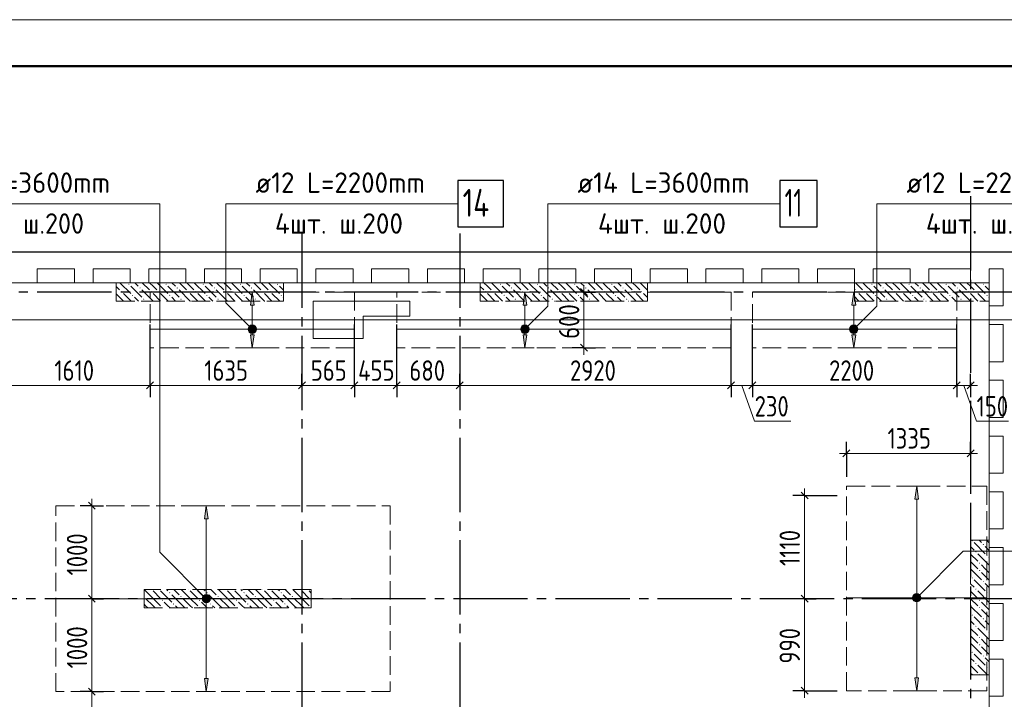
# Model space of a CAD drawing. Header units: millimetres. Extents: x 0 to 32165, y 0 to 42000.
# Tile 11 of 12: x 11585 to 22186, y 34687 to 42000. Entities that reach past the tile are written whole.
import ezdxf

# ---------------------------------------------------------------- set-up
doc = ezdxf.new("R2010")
doc.units = ezdxf.units.MM
doc.linetypes.add('______2', pattern=[270, 200, -70])
doc.linetypes.add('______5', pattern=[1100, 800, -100, 100, -100])
for name, color, linetype, lineweight in [('Standard', 7, 'Continuous', 25), ('ДОП Верх по У', 7, 'Continuous', 25), ('ЖБ Пилон', 180, 'Continuous', 25), ('Оси', 40, '______5', 18), ('Позиционная метка номер позиции', 7, 'Continuous', 13), ('Примечания', 7, 'Continuous', 25)]:
    doc.layers.add(name, color=color, linetype=linetype, lineweight=lineweight)
doc.layers.add('ЖБ Перекрытие верхний уровень', color=7, linetype='Continuous', lineweight=25, true_color=0xe0e0ff)
doc.styles.add('GOST 2.304-81', font='txt')
doc.styles.add('ISOCPEUR', font='txt')

msp = doc.modelspace()

# ---------------------------------------------------------------- hatches: boundary and pattern name
at = {"layer": 'ДОП Верх по У', "linetype": 'Continuous', "lineweight": 13, "transparency": 33554687}
for points in [[(14109, 38930), (14089, 39070), (14069, 38930)], [(17044, 38930), (17024, 39070), (17004, 38930)], [(20586, 38930), (20566, 39070), (20546, 38930)], [(14057, 38689), (14121, 38689), (14108, 38702)], [(14057, 38689), (14108, 38702), (14070, 38702)], [(14070, 38702), (14108, 38702), (14089, 38708)], [(16992, 38689), (17056, 38689), (17043, 38702)], [(16992, 38689), (17043, 38702), (17005, 38702)], [(17005, 38702), (17043, 38702), (17024, 38708)], [(20534, 38689), (20598, 38689), (20585, 38702)], [(20534, 38689), (20585, 38702), (20547, 38702)], [(20547, 38702), (20585, 38702), (20566, 38708)], [(14051, 38670), (14126, 38670), (14121, 38689)], [(14051, 38670), (14121, 38689), (14057, 38689)], [(14057, 38651), (14126, 38670), (14051, 38670)], [(14057, 38651), (14121, 38651), (14126, 38670)], [(14070, 38638), (14121, 38651), (14057, 38651)], [(14070, 38638), (14108, 38638), (14121, 38651)], [(14108, 38638), (14070, 38638), (14089, 38633)], [(16986, 38670), (17061, 38670), (17056, 38689)], [(16986, 38670), (17056, 38689), (16992, 38689)], [(16992, 38651), (17061, 38670), (16986, 38670)], [(16992, 38651), (17056, 38651), (17061, 38670)], [(17005, 38638), (17056, 38651), (16992, 38651)], [(17005, 38638), (17043, 38638), (17056, 38651)], [(17043, 38638), (17005, 38638), (17024, 38633)], [(20529, 38670), (20604, 38670), (20598, 38689)], [(20529, 38670), (20598, 38689), (20534, 38689)], [(20534, 38651), (20604, 38670), (20529, 38670)], [(20534, 38651), (20598, 38651), (20604, 38670)], [(20547, 38638), (20598, 38651), (20534, 38651)], [(20547, 38638), (20585, 38638), (20598, 38651)], [(20585, 38638), (20547, 38638), (20566, 38633)], [(21263, 36840), (21243, 36980), (21223, 36840)], [(13614, 36630), (13594, 36770), (13574, 36630)], [(13557, 35770), (13631, 35770), (13626, 35789)], [(13557, 35770), (13626, 35789), (13562, 35789)], [(13562, 35751), (13631, 35770), (13557, 35770)], [(13562, 35789), (13626, 35789), (13613, 35802)], [(13562, 35789), (13613, 35802), (13575, 35802)], [(13562, 35751), (13626, 35751), (13631, 35770)], [(13575, 35738), (13626, 35751), (13562, 35751)], [(13575, 35802), (13613, 35802), (13594, 35808)], [(13575, 35738), (13613, 35738), (13626, 35751)], [(13613, 35738), (13575, 35738), (13594, 35733)], [(21205, 35780), (21280, 35780), (21275, 35799)], [(21205, 35780), (21275, 35799), (21211, 35799)], [(21211, 35761), (21280, 35780), (21205, 35780)], [(21211, 35799), (21275, 35799), (21262, 35812)], [(21211, 35799), (21262, 35812), (21224, 35812)], [(21211, 35761), (21275, 35761), (21280, 35780)], [(21224, 35748), (21275, 35761), (21211, 35761)], [(21224, 35812), (21262, 35812), (21243, 35817)], [(21224, 35748), (21262, 35748), (21275, 35761)], [(21262, 35748), (21224, 35748), (21243, 35743)]]:
    msp.add_hatch(color=7, dxfattribs=at).paths.add_polyline_path(points)
for points in [[(14109, 38610), (14089, 38470), (14069, 38610)], [(17044, 38610), (17024, 38470), (17004, 38610)], [(20586, 38610), (20566, 38470), (20546, 38610)], [(13614, 34910), (13594, 34770), (13574, 34910)], [(21263, 34920), (21243, 34780), (21223, 34920)]]:
    msp.add_hatch(color=7, dxfattribs=at).paths.add_polyline_path(points, flags=16)
at = {"layer": 'ЖБ Пилон', "linetype": 'Continuous', "lineweight": 18, "transparency": 33554687}
for points in [[(12754, 39153), (12761, 39160), (12767, 39153), (12761, 39147)], [(13154, 39153), (13161, 39160), (13167, 39153), (13161, 39147)], [(13554, 39153), (13561, 39160), (13567, 39153), (13561, 39147)], [(13954, 39153), (13961, 39160), (13967, 39153), (13961, 39147)], [(14354, 39153), (14361, 39160), (14367, 39153), (14361, 39147)], [(16754, 39153), (16761, 39160), (16767, 39153), (16761, 39147)], [(17154, 39153), (17161, 39160), (17167, 39153), (17161, 39147)], [(17554, 39153), (17561, 39160), (17567, 39153), (17561, 39147)], [(17954, 39153), (17961, 39160), (17967, 39153), (17961, 39147)], [(20754, 39153), (20761, 39160), (20767, 39153), (20761, 39147)], [(21154, 39153), (21161, 39160), (21167, 39153), (21161, 39147)], [(21554, 39153), (21561, 39160), (21567, 39153), (21561, 39147)], [(21954, 39153), (21961, 39160), (21967, 39153), (21961, 39147)], [(12674, 39073), (12681, 39080), (12687, 39073), (12681, 39067)], [(12794, 39033), (12801, 39040), (12807, 39033), (12801, 39027)], [(12874, 39113), (12881, 39120), (12887, 39113), (12881, 39107)], [(12994, 39073), (13001, 39080), (13007, 39073), (13001, 39067)], [(13074, 39073), (13081, 39080), (13087, 39073), (13081, 39067)], [(13194, 39033), (13201, 39040), (13207, 39033), (13201, 39027)], [(13274, 39113), (13281, 39120), (13287, 39113), (13281, 39107)], [(13394, 39073), (13401, 39080), (13407, 39073), (13401, 39067)], [(13474, 39073), (13481, 39080), (13487, 39073), (13481, 39067)], [(13594, 39033), (13601, 39040), (13607, 39033), (13601, 39027)], [(13674, 39113), (13681, 39120), (13687, 39113), (13681, 39107)], [(13794, 39073), (13801, 39080), (13807, 39073), (13801, 39067)], [(13874, 39073), (13881, 39080), (13887, 39073), (13881, 39067)], [(13994, 39033), (14001, 39040), (14007, 39033), (14001, 39027)], [(14074, 39113), (14081, 39120), (14087, 39113), (14081, 39107)], [(14194, 39073), (14201, 39080), (14207, 39073), (14201, 39067)], [(14274, 39073), (14281, 39080), (14287, 39073), (14281, 39067)], [(14394, 39033), (14401, 39040), (14407, 39033), (14401, 39027)], [(16594, 39073), (16601, 39080), (16607, 39073), (16601, 39067)], [(16674, 39073), (16681, 39080), (16687, 39073), (16681, 39067)], [(16794, 39033), (16801, 39040), (16807, 39033), (16801, 39027)], [(16874, 39113), (16881, 39120), (16887, 39113), (16881, 39107)], [(16994, 39073), (17001, 39080), (17007, 39073), (17001, 39067)], [(17074, 39073), (17081, 39080), (17087, 39073), (17081, 39067)], [(17194, 39033), (17201, 39040), (17207, 39033), (17201, 39027)], [(17274, 39113), (17281, 39120), (17287, 39113), (17281, 39107)], [(17394, 39073), (17401, 39080), (17407, 39073), (17401, 39067)], [(17474, 39073), (17481, 39080), (17487, 39073), (17481, 39067)], [(17594, 39033), (17601, 39040), (17607, 39033), (17601, 39027)], [(17674, 39113), (17681, 39120), (17687, 39113), (17681, 39107)], [(17794, 39073), (17801, 39080), (17807, 39073), (17801, 39067)], [(17874, 39073), (17881, 39080), (17887, 39073), (17881, 39067)], [(17994, 39033), (18001, 39040), (18007, 39033), (18001, 39027)], [(18074, 39113), (18081, 39120), (18087, 39113), (18081, 39107)], [(18194, 39073), (18201, 39080), (18207, 39073), (18201, 39067)], [(18274, 39073), (18281, 39080), (18287, 39073), (18281, 39067)], [(20594, 39073), (20601, 39080), (20607, 39073), (20601, 39067)], [(20674, 39073), (20681, 39080), (20687, 39073), (20681, 39067)], [(20794, 39033), (20801, 39040), (20807, 39033), (20801, 39027)], [(20874, 39113), (20881, 39120), (20887, 39113), (20881, 39107)], [(20994, 39073), (21001, 39080), (21007, 39073), (21001, 39067)], [(21074, 39073), (21081, 39080), (21087, 39073), (21081, 39067)], [(21194, 39033), (21201, 39040), (21207, 39033), (21201, 39027)], [(21274, 39113), (21281, 39120), (21287, 39113), (21281, 39107)], [(21394, 39073), (21401, 39080), (21407, 39073), (21401, 39067)], [(21474, 39073), (21481, 39080), (21487, 39073), (21481, 39067)], [(21594, 39033), (21601, 39040), (21607, 39033), (21601, 39027)], [(21674, 39113), (21681, 39120), (21687, 39113), (21681, 39107)], [(21794, 39073), (21801, 39080), (21807, 39073), (21801, 39067)], [(21874, 39073), (21881, 39080), (21887, 39073), (21881, 39067)], [(21994, 39033), (22001, 39040), (22007, 39033), (22001, 39027)], [(12914, 38993), (12921, 39000), (12927, 38993), (12921, 38987)], [(13314, 38993), (13321, 39000), (13327, 38993), (13321, 38987)], [(13714, 38993), (13721, 39000), (13727, 38993), (13721, 38987)], [(14114, 38993), (14121, 39000), (14127, 38993), (14121, 38987)], [(16914, 38993), (16921, 39000), (16927, 38993), (16921, 38987)], [(17314, 38993), (17321, 39000), (17327, 38993), (17321, 38987)], [(17714, 38993), (17721, 39000), (17727, 38993), (17721, 38987)], [(18114, 38993), (18121, 39000), (18127, 38993), (18121, 38987)], [(20914, 38993), (20921, 39000), (20927, 38993), (20921, 38987)], [(21314, 38993), (21321, 39000), (21327, 38993), (21321, 38987)], [(21714, 38993), (21721, 39000), (21727, 38993), (21721, 38987)], [(21834, 36393), (21841, 36400), (21847, 36393), (21841, 36387)], [(21874, 36273), (21881, 36280), (21887, 36273), (21881, 36267)], [(21954, 36353), (21961, 36360), (21967, 36353), (21961, 36347)], [(21914, 36153), (21921, 36160), (21927, 36153), (21921, 36147)], [(21994, 36233), (22001, 36240), (22007, 36233), (22001, 36227)], [(21914, 36073), (21921, 36080), (21927, 36073), (21921, 36067)], [(21834, 35993), (21841, 36000), (21847, 35993), (21841, 35987)], [(21954, 35953), (21961, 35960), (21967, 35953), (21961, 35947)], [(13004, 35870), (13001, 35867), (12998, 35870)], [(13084, 35870), (13081, 35867), (13078, 35870)], [(13194, 35833), (13201, 35840), (13207, 35833), (13201, 35827)], [(13404, 35870), (13401, 35867), (13398, 35870)], [(13484, 35870), (13481, 35867), (13478, 35870)], [(13594, 35833), (13601, 35840), (13607, 35833), (13601, 35827)], [(13804, 35870), (13801, 35867), (13798, 35870)], [(13884, 35870), (13881, 35867), (13878, 35870)], [(13994, 35833), (14001, 35840), (14007, 35833), (14001, 35827)], [(14204, 35870), (14201, 35867), (14198, 35870)], [(14284, 35870), (14281, 35867), (14278, 35870)], [(14394, 35833), (14401, 35840), (14407, 35833), (14401, 35827)], [(14604, 35870), (14601, 35867), (14598, 35870)], [(14684, 35870), (14681, 35867), (14678, 35870)], [(21874, 35873), (21881, 35880), (21887, 35873), (21881, 35867)], [(21994, 35833), (22001, 35840), (22007, 35833), (22001, 35827)], [(12924, 35797), (12927, 35793), (12924, 35790)], [(13114, 35753), (13121, 35760), (13127, 35753), (13121, 35747)], [(13314, 35793), (13321, 35800), (13327, 35793), (13321, 35787)], [(13514, 35753), (13521, 35760), (13527, 35753), (13521, 35747)], [(13714, 35793), (13721, 35800), (13727, 35793), (13721, 35787)], [(13914, 35753), (13921, 35760), (13927, 35753), (13921, 35747)], [(14114, 35793), (14121, 35800), (14127, 35793), (14121, 35787)], [(14314, 35753), (14321, 35760), (14327, 35753), (14321, 35747)], [(14514, 35793), (14521, 35800), (14527, 35793), (14521, 35787)], [(14714, 35753), (14721, 35760), (14724, 35757), (14724, 35750), (14721, 35747)], [(21914, 35753), (21921, 35760), (21927, 35753), (21921, 35747)], [(13114, 35673), (13121, 35680), (13127, 35673), (13124, 35670), (13118, 35670)], [(13234, 35713), (13241, 35720), (13247, 35713), (13241, 35707)], [(13514, 35673), (13521, 35680), (13527, 35673), (13524, 35670), (13518, 35670)], [(13634, 35713), (13641, 35720), (13647, 35713), (13641, 35707)], [(13914, 35673), (13921, 35680), (13927, 35673), (13924, 35670), (13918, 35670)], [(14034, 35713), (14041, 35720), (14047, 35713), (14041, 35707)], [(14314, 35673), (14321, 35680), (14327, 35673), (14324, 35670), (14318, 35670)], [(14434, 35713), (14441, 35720), (14447, 35713), (14441, 35707)], [(14714, 35673), (14721, 35680), (14724, 35677), (14724, 35670), (14718, 35670)], [(21914, 35673), (21921, 35680), (21927, 35673), (21921, 35667)], [(21834, 35593), (21841, 35600), (21847, 35593), (21841, 35587)], [(21954, 35553), (21961, 35560), (21967, 35553), (21961, 35547)], [(21874, 35473), (21881, 35480), (21887, 35473), (21881, 35467)], [(21994, 35433), (22001, 35440), (22007, 35433), (22001, 35427)], [(21914, 35353), (21921, 35360), (21927, 35353), (21921, 35347)], [(21834, 35193), (21841, 35200), (21847, 35193), (21841, 35187)], [(21914, 35273), (21921, 35280), (21927, 35273), (21921, 35267)], [(21954, 35153), (21961, 35160), (21967, 35153), (21961, 35147)], [(21874, 35073), (21881, 35080), (21887, 35073), (21881, 35067)], [(21994, 35033), (22001, 35040), (22007, 35033), (22001, 35027)], [(21914, 34953), (21921, 34960), (21927, 34953), (21924, 34950), (21918, 34950)]]:
    msp.add_hatch(color=7, dxfattribs=at).paths.add_polyline_path(points, flags=16)
at = {"layer": 'Позиционная метка номер позиции', "linetype": 'Continuous', "lineweight": 13, "transparency": 33554687}
for points in [[(14057, 38638), (14100, 38713), (14046, 38659)], [(14046, 38659), (14100, 38713), (14077, 38713)], [(14046, 38659), (14077, 38713), (14046, 38681)], [(14046, 38681), (14077, 38713), (14057, 38702)], [(14057, 38638), (14121, 38702), (14100, 38713)], [(14077, 38627), (14121, 38702), (14057, 38638)], [(14077, 38627), (14132, 38681), (14121, 38702)], [(16981, 38681), (17056, 38638), (16992, 38702)], [(16992, 38702), (17067, 38659), (17012, 38713)], [(16992, 38702), (17056, 38638), (17067, 38659)], [(17012, 38713), (17067, 38659), (17067, 38681)], [(17012, 38713), (17067, 38681), (17035, 38713)], [(17035, 38713), (17067, 38681), (17056, 38702)], [(20523, 38681), (20598, 38638), (20534, 38702)], [(20534, 38702), (20609, 38659), (20555, 38713)], [(20534, 38702), (20598, 38638), (20609, 38659)], [(20555, 38713), (20609, 38659), (20609, 38681)], [(20555, 38713), (20609, 38681), (20578, 38713)], [(20578, 38713), (20609, 38681), (20598, 38702)], [(14100, 38627), (14132, 38681), (14077, 38627)], [(14100, 38627), (14132, 38659), (14132, 38681)], [(14132, 38659), (14100, 38627), (14121, 38638)], [(16981, 38659), (17035, 38627), (16981, 38681)], [(16981, 38681), (17035, 38627), (17056, 38638)], [(17012, 38627), (16981, 38659), (16992, 38638)], [(16981, 38659), (17012, 38627), (17035, 38627)], [(20523, 38659), (20578, 38627), (20523, 38681)], [(20523, 38681), (20578, 38627), (20598, 38638)], [(20555, 38627), (20523, 38659), (20534, 38638)], [(20523, 38659), (20555, 38627), (20578, 38627)], [(13562, 35738), (13605, 35813), (13551, 35759)], [(13551, 35759), (13605, 35813), (13583, 35813)], [(13551, 35759), (13583, 35813), (13551, 35781)], [(13551, 35781), (13583, 35813), (13562, 35802)], [(13562, 35738), (13626, 35802), (13605, 35813)], [(13583, 35727), (13626, 35802), (13562, 35738)], [(13583, 35727), (13637, 35781), (13626, 35802)], [(13605, 35727), (13637, 35781), (13583, 35727)], [(13605, 35727), (13637, 35759), (13637, 35781)], [(13637, 35759), (13605, 35727), (13626, 35738)], [(21200, 35791), (21275, 35748), (21211, 35812)], [(21200, 35769), (21254, 35737), (21200, 35791)], [(21200, 35791), (21254, 35737), (21275, 35748)], [(21232, 35737), (21200, 35769), (21211, 35748)], [(21200, 35769), (21232, 35737), (21254, 35737)], [(21211, 35812), (21286, 35769), (21232, 35823)], [(21211, 35812), (21275, 35748), (21286, 35769)], [(21232, 35823), (21286, 35769), (21286, 35791)], [(21232, 35823), (21286, 35791), (21254, 35823)], [(21254, 35823), (21286, 35791), (21275, 35812)]]:
    msp.add_hatch(color=7, dxfattribs=at).paths.add_polyline_path(points)

# ---------------------------------------------------------------- linework, layer by layer
at = {"layer": 'Standard', "color": 7, "linetype": 'Continuous', "lineweight": 13, "transparency": 33554687}
for p, q in [((17660, 39070), (17660, 39145)), ((17660, 39070), (17660, 38470)), ((17660, 38470), (17660, 38395)), ((11381, 38065), (12989, 38065)), ((12989, 38065), (14624, 38065)), ((14624, 38065), (15189, 38065)), ((15189, 38065), (15644, 38065)), ((15644, 38065), (16324, 38065)), ((16324, 38065), (19244, 38065)), ((19244, 38065), (19474, 38065)), ((19359, 38065), (19498, 37680)), ((19474, 38065), (21674, 38065)), ((21674, 38065), (21824, 38065)), ((21749, 38065), (21888, 37680)), ((21824, 38065), (21899, 38065)), ((19498, 37680), (19889, 37680)), ((21888, 37680), (22232, 37680)), ((20487, 37334), (20412, 37334)), ((20487, 37334), (21824, 37334)), ((21824, 37334), (21899, 37334)), ((20036, 36880), (20036, 36955)), ((12362, 36770), (12362, 36845)), ((12362, 35770), (12362, 34770)), ((20036, 35770), (20036, 34780)), ((20036, 34780), (20036, 34705)), ((12362, 34770), (12362, 33730))]:
    msp.add_line(p, q, dxfattribs=at)
at = {"layer": 'Standard', "color": 251, "linetype": 'Continuous', "lineweight": -3, "true_color": 0x656565, "transparency": 33554687}
for p, q in [((17660, 39070), (17314, 39070)), ((17660, 39070), (17535, 39070)), ((17660, 39070), (17785, 39070)), ((21674, 38065), (21674, 38720)), ((17660, 38470), (17535, 38470)), ((17660, 38470), (17785, 38470)), ((17660, 38470), (17660, 38470)), ((12989, 38065), (12989, 38190)), ((14624, 38065), (14624, 38190)), ((15189, 38065), (15189, 38190)), ((15644, 38065), (15644, 38190)), ((16324, 38065), (16324, 38190)), ((19244, 38065), (19244, 38190)), ((19474, 38065), (19474, 38190)), ((21674, 38065), (21674, 38190)), ((21824, 38065), (21824, 38190)), ((12989, 38065), (12989, 37940)), ((14624, 38065), (14624, 37940)), ((14624, 38065), (14624, 38065)), ((15189, 38065), (15189, 37940)), ((15644, 38065), (15644, 37940)), ((16324, 38065), (16324, 37940)), ((16324, 38065), (16324, 38065)), ((19244, 38065), (19244, 37940)), ((19474, 38065), (19474, 37940)), ((21674, 38065), (21674, 37940)), ((21824, 38065), (21824, 37940)), ((21824, 38065), (21824, 38065)), ((20487, 37334), (20487, 37459)), ((21824, 37334), (21824, 37459)), ((20487, 37334), (20487, 37209)), ((20487, 37334), (20487, 37080)), ((21824, 37334), (21824, 37209)), ((21824, 37334), (21824, 36980)), ((20036, 36880), (19911, 36880)), ((20036, 36880), (20161, 36880)), ((20036, 36880), (20387, 36880)), ((12362, 36770), (12237, 36770)), ((12362, 36770), (12487, 36770)), ((12362, 36770), (12362, 36770)), ((12362, 35770), (12237, 35770)), ((12362, 35770), (12487, 35770)), ((12362, 35770), (12362, 35770)), ((20036, 35770), (19911, 35770)), ((20036, 35770), (20161, 35770)), ((20036, 35770), (20036, 35770)), ((20036, 34780), (19911, 34780)), ((20036, 34780), (20161, 34780)), ((20036, 34780), (20387, 34780)), ((12362, 34770), (12237, 34770)), ((12362, 34770), (12487, 34770))]:
    msp.add_line(p, q, dxfattribs=at)
at = {"layer": 'Standard', "color": 7, "linetype": 'Continuous', "lineweight": 25, "transparency": 33554687}
for p, q in [((17622, 39108), (17697, 39033)), ((17622, 38508), (17697, 38433)), ((12951, 38028), (13026, 38102)), ((14586, 38028), (14661, 38102)), ((15151, 38028), (15226, 38102)), ((15606, 38028), (15682, 38102)), ((16286, 38028), (16361, 38102)), ((19206, 38028), (19282, 38102)), ((19436, 38028), (19511, 38102)), ((21636, 38028), (21711, 38102)), ((21786, 38028), (21861, 38102)), ((20449, 37297), (20524, 37372)), ((21786, 37297), (21861, 37372)), ((19998, 36917), (20073, 36843)), ((12324, 36808), (12399, 36733)), ((12324, 35808), (12399, 35733)), ((19998, 35808), (20073, 35733)), ((12324, 34808), (12399, 34733)), ((19998, 34817), (20073, 34743))]:
    msp.add_line(p, q, dxfattribs=at)
at = {"layer": 'Standard', "color": 7, "linetype": 'Continuous', "lineweight": 13, "transparency": 33554687}
msp.add_lwpolyline([(0, 0), (29700, 0), (29700, 42000), (0, 42000), (0, 0)], close=True, dxfattribs=at)
for points in [[(29700, 42000), (0, 42000), (0, 0), (29700, 0), (29700, 42000)], [(29700, 42000), (0, 42000), (0, 0), (29700, 0), (29700, 42000)], [(7674, 17930), (22024, 17930), (22024, 39170), (7674, 39170), (7674, 17930)], [(20036, 36880), (20036, 36036), (20036, 36036), (20036, 35770)], [(12362, 36770), (12362, 35923), (12362, 35923), (12362, 35770)]]:
    msp.add_lwpolyline(points, dxfattribs=at)
at = {"layer": 'Standard', "color": 7, "linetype": 'Continuous', "lineweight": 50, "transparency": 33554687}
msp.add_lwpolyline([(2000, 41500), (29200, 41500), (29200, 500), (2000, 500), (2000, 41500)], close=True, dxfattribs=at)
at = {"layer": 'Standard', "color": 7, "linetype": 'Continuous', "lineweight": 25, "transparency": 33554687}
msp.add_lwpolyline([(7394, 17930), (24124, 17930), (24124, 39500), (7394, 39500), (7394, 17930)], dxfattribs=at)
at = {"layer": 'Standard', "color": 254, "linetype": 'Continuous', "lineweight": 18, "true_color": 0xc4c4ff, "transparency": 33554687}
msp.add_lwpolyline([(7856, 18130), (23806, 18130), (23806, 38770), (7856, 38770), (7856, 18130)], dxfattribs=at)
at = {"layer": 'Standard', "color": 251, "linetype": 'Continuous', "lineweight": -3, "true_color": 0x656565, "transparency": 33554687}
for points in [[(12989, 38065), (12989, 38082), (12989, 38082), (12989, 38082), (12989, 38082), (12989, 38082), (12989, 38082), (12989, 38082), (12989, 38082), (12989, 38082), (12989, 38082), (12989, 38082), (12989, 38082), (12989, 38683), (12989, 38683), (12989, 38720)], [(15189, 38065), (15189, 38082), (15189, 38082), (15189, 38082), (15189, 38082), (15189, 38082), (15189, 38082), (15189, 38082), (15189, 38082), (15189, 38720)], [(15644, 38065), (15644, 38082), (15644, 38082), (15644, 38082), (15644, 38082), (15644, 38082), (15644, 38082), (15644, 38720)], [(19244, 38065), (19244, 38082), (19244, 38082), (19244, 38720)], [(19474, 38065), (19474, 38082), (19474, 38082), (19474, 38720)], [(12362, 34770), (12345, 34770), (12345, 34770), (12345, 34770), (12345, 34770), (12345, 34770), (12345, 34770), (12342, 34770)]]:
    msp.add_lwpolyline(points, dxfattribs=at)
at = {"layer": 'ДОП Верх по У', "color": 7, "linetype": 'Continuous', "lineweight": 13, "transparency": 33554687}
for p, q in [((10686, 40020), (12794, 40020)), ((14104, 40020), (16190, 40020)), ((17571, 40020), (19679, 40020)), ((21113, 40020), (23199, 40020))]:
    msp.add_line(p, q, dxfattribs=at)
at = {"layer": 'ДОП Верх по У', "color": 251, "linetype": 'Continuous', "lineweight": 13, "true_color": 0x494949, "transparency": 33554687}
for p, q in [((14089, 39070), (13989, 39070)), ((14089, 39070), (14069, 38930)), ((14109, 38930), (14089, 39070)), ((14089, 39070), (14189, 39070)), ((14089, 39070), (14089, 39070)), ((17024, 39070), (16924, 39070)), ((17024, 39070), (17004, 38930)), ((17044, 38930), (17024, 39070)), ((17024, 39070), (17124, 39070)), ((17024, 39070), (17024, 39070)), ((20566, 39070), (20466, 39070)), ((20566, 39070), (20546, 38930)), ((20586, 38930), (20566, 39070)), ((20566, 39070), (20666, 39070)), ((20566, 39070), (20566, 39070)), ((14069, 38930), (14109, 38930)), ((14089, 38700), (14089, 38930)), ((17004, 38930), (17044, 38930)), ((17024, 38700), (17024, 38930)), ((20546, 38930), (20586, 38930)), ((20566, 38700), (20566, 38930)), ((14051, 38670), (14051, 38670)), ((14089, 38470), (14069, 38610)), ((14069, 38610), (14109, 38610)), ((14089, 38610), (14089, 38640)), ((14109, 38610), (14089, 38470)), ((14126, 38670), (14126, 38670)), ((16986, 38670), (16986, 38670)), ((17024, 38470), (17004, 38610)), ((17004, 38610), (17044, 38610)), ((17024, 38610), (17024, 38640)), ((17044, 38610), (17024, 38470)), ((17061, 38670), (17061, 38670)), ((20529, 38670), (20529, 38670)), ((20566, 38470), (20546, 38610)), ((20546, 38610), (20586, 38610)), ((20566, 38610), (20566, 38640)), ((20586, 38610), (20566, 38470)), ((20604, 38670), (20604, 38670)), ((14089, 38470), (13989, 38470)), ((14089, 38470), (14189, 38470)), ((14089, 38470), (14089, 38470)), ((17024, 38470), (16924, 38470)), ((17024, 38470), (17124, 38470)), ((17024, 38470), (17024, 38470)), ((20566, 38470), (20466, 38470)), ((20566, 38470), (20666, 38470)), ((20566, 38470), (20566, 38470)), ((21243, 36980), (21143, 36980)), ((21243, 36980), (21223, 36840)), ((21263, 36840), (21243, 36980)), ((21243, 36980), (21343, 36980)), ((21243, 36980), (21243, 36980)), ((21223, 36840), (21263, 36840)), ((21243, 35810), (21243, 36840)), ((13594, 36770), (13494, 36770)), ((13594, 36770), (13574, 36630)), ((13614, 36630), (13594, 36770)), ((13594, 36770), (13694, 36770)), ((13594, 36770), (13594, 36770)), ((13574, 36630), (13614, 36630)), ((13594, 35800), (13594, 36630)), ((13557, 35770), (13557, 35770)), ((13594, 34910), (13594, 35740)), ((13631, 35770), (13631, 35770)), ((21205, 35780), (21205, 35780)), ((21243, 34920), (21243, 35750)), ((21280, 35780), (21280, 35780)), ((13594, 34770), (13574, 34910)), ((13574, 34910), (13614, 34910)), ((13614, 34910), (13594, 34770)), ((21243, 34780), (21223, 34920)), ((21223, 34920), (21263, 34920)), ((21263, 34920), (21243, 34780)), ((21243, 34780), (21143, 34780)), ((21243, 34780), (21343, 34780)), ((21243, 34780), (21243, 34780)), ((13594, 34770), (13494, 34770)), ((13594, 34770), (13694, 34770)), ((13594, 34770), (13594, 34770))]:
    msp.add_line(p, q, dxfattribs=at)
at = {"layer": 'ДОП Верх по У', "color": 7, "linetype": 'Continuous', "lineweight": 18, "transparency": 33554687}
for p, q in [((12995, 38670), (15183, 38670)), ((15651, 38670), (19237, 38670)), ((19480, 38670), (21668, 38670)), ((11981, 35770), (15567, 35770)), ((20492, 35780), (21992, 35780))]:
    msp.add_line(p, q, dxfattribs=at)
at = {"layer": 'ДОП Верх по У', "color": 7, "linetype": 'Continuous', "lineweight": 25, "transparency": 33554687}
for points in [[(16304, 39770), (16794, 39770), (16794, 40270), (16304, 40270), (16304, 39770)], [(19771, 39770), (20171, 39770), (20171, 40270), (19771, 40270), (19771, 39770)]]:
    msp.add_lwpolyline(points, dxfattribs=at)
at = {"layer": 'ДОП Верх по У', "color": 251, "linetype": 'Continuous', "lineweight": 13, "true_color": 0x494949, "transparency": 33554687}
for centre in [(14089, 38670), (17024, 38670), (20566, 38670), (13594, 35770), (21243, 35780)]:
    msp.add_circle(centre, 37.5, dxfattribs=at)
at = {"layer": 'ЖБ Перекрытие верхний уровень', "color": 7, "linetype": 'Continuous', "lineweight": 18, "transparency": 33554687}
for p, q in [((22354, 39500), (7394, 39500)), ((11774, 39170), (11774, 39320)), ((11774, 39320), (12174, 39320)), ((12174, 39320), (12174, 39170)), ((12374, 39320), (12774, 39320)), ((12374, 39170), (12374, 39320)), ((12774, 39320), (12774, 39170)), ((12974, 39170), (12974, 39320)), ((12974, 39320), (13374, 39320)), ((13374, 39320), (13374, 39170)), ((13574, 39320), (13974, 39320)), ((13574, 39170), (13574, 39320)), ((13974, 39320), (13974, 39170)), ((14174, 39170), (14174, 39320)), ((14174, 39320), (14574, 39320)), ((14574, 39320), (14574, 39170)), ((14774, 39320), (15174, 39320)), ((14774, 39170), (14774, 39320)), ((15174, 39320), (15174, 39170)), ((15374, 39170), (15374, 39320)), ((15374, 39320), (15774, 39320)), ((15774, 39320), (15774, 39170)), ((15974, 39320), (16374, 39320)), ((15974, 39170), (15974, 39320)), ((16374, 39320), (16374, 39170)), ((16574, 39170), (16574, 39320)), ((16574, 39320), (16974, 39320)), ((16974, 39320), (16974, 39170)), ((17174, 39320), (17574, 39320)), ((17174, 39170), (17174, 39320)), ((17574, 39320), (17574, 39170)), ((17774, 39320), (18174, 39320)), ((17774, 39170), (17774, 39320)), ((18174, 39320), (18174, 39170)), ((18374, 39170), (18374, 39320)), ((18374, 39320), (18774, 39320)), ((18774, 39320), (18774, 39170)), ((18974, 39320), (19374, 39320)), ((18974, 39170), (18974, 39320)), ((19374, 39320), (19374, 39170)), ((19574, 39170), (19574, 39320)), ((19574, 39320), (19974, 39320)), ((19974, 39320), (19974, 39170)), ((20174, 39320), (20574, 39320)), ((20174, 39170), (20174, 39320)), ((20574, 39320), (20574, 39170)), ((20774, 39320), (21174, 39320)), ((20774, 39170), (20774, 39320)), ((21174, 39320), (21174, 39170)), ((21374, 39170), (21374, 39320)), ((21374, 39320), (21824, 39320)), ((21824, 39320), (21824, 39170)), ((22024, 38920), (22024, 39320)), ((22024, 39320), (22174, 39320)), ((22174, 39320), (22174, 38920)), ((12174, 39170), (11774, 39170)), ((12774, 39170), (12374, 39170)), ((13374, 39170), (12974, 39170)), ((13974, 39170), (13574, 39170)), ((14574, 39170), (14174, 39170)), ((15174, 39170), (14774, 39170)), ((15774, 39170), (15374, 39170)), ((16374, 39170), (15974, 39170)), ((16974, 39170), (16574, 39170)), ((17574, 39170), (17174, 39170)), ((18174, 39170), (17774, 39170)), ((18774, 39170), (18374, 39170)), ((19374, 39170), (18974, 39170)), ((19974, 39170), (19574, 39170)), ((20574, 39170), (20174, 39170)), ((21174, 39170), (20774, 39170)), ((21824, 39170), (21374, 39170)), ((15284, 38970), (14744, 38970)), ((14744, 38970), (14744, 38570)), ((15784, 38970), (15284, 38970)), ((15784, 38810), (15784, 38970)), ((22174, 38920), (22024, 38920)), ((15284, 38570), (15284, 38810)), ((15284, 38810), (15784, 38810)), ((22024, 38320), (22024, 38720)), ((22024, 38720), (22174, 38720)), ((22174, 38720), (22174, 38320)), ((14744, 38570), (15284, 38570)), ((22174, 38320), (22024, 38320)), ((22024, 38120), (22174, 38120)), ((22024, 37720), (22024, 38120)), ((22174, 38120), (22174, 37720)), ((22174, 37720), (22024, 37720)), ((22024, 37120), (22024, 37520)), ((22024, 37520), (22174, 37520)), ((22174, 37520), (22174, 37120)), ((22174, 37120), (22024, 37120)), ((22024, 36520), (22024, 36920)), ((22024, 36920), (22174, 36920)), ((22174, 36920), (22174, 36520)), ((22174, 36520), (22024, 36520)), ((22024, 35920), (22024, 36320)), ((22024, 36320), (22174, 36320)), ((22174, 36320), (22174, 35920)), ((22174, 35920), (22024, 35920)), ((22024, 35320), (22024, 35720)), ((22024, 35720), (22174, 35720)), ((22174, 35720), (22174, 35320)), ((22174, 35320), (22024, 35320)), ((22024, 34720), (22024, 35120)), ((22024, 35120), (22174, 35120)), ((22174, 35120), (22174, 34720)), ((22174, 34720), (22024, 34720))]:
    msp.add_line(p, q, dxfattribs=at)
at = {"layer": 'ЖБ Пилон', "color": 253, "linetype": '______2', "lineweight": 13, "true_color": 0xa0a0a0, "transparency": 33554687}
for p, q in [((14424, 39170), (12624, 39170)), ((12624, 39170), (12624, 38970)), ((14424, 38970), (14424, 39170)), ((18344, 39170), (16544, 39170)), ((16544, 39170), (16544, 38970)), ((18344, 38970), (18344, 39170)), ((22024, 39170), (20574, 39170)), ((20574, 39170), (20574, 38970)), ((22024, 38970), (22024, 39170)), ((12624, 38970), (14424, 38970)), ((16544, 38970), (18344, 38970)), ((20574, 38970), (22024, 38970)), ((22024, 36400), (21824, 36400)), ((21824, 36400), (21824, 34950)), ((22024, 34950), (22024, 36400)), ((14724, 35870), (12924, 35870)), ((12924, 35870), (12924, 35670)), ((14724, 35670), (14724, 35870)), ((12924, 35670), (14724, 35670)), ((21824, 34950), (22024, 34950))]:
    msp.add_line(p, q, dxfattribs=at)
at = {"layer": 'ЖБ Пилон', "color": 9, "linetype": 'Continuous', "lineweight": 18, "true_color": 0xc7c7c7, "transparency": 33554687}
for p, q in [((12661, 39093), (12624, 39130)), ((12664, 39170), (12781, 39053)), ((12781, 39133), (12901, 39013)), ((12824, 39170), (12861, 39133)), ((12904, 39170), (12981, 39093)), ((13021, 39133), (12984, 39170)), ((13061, 39093), (13021, 39133)), ((13064, 39170), (13181, 39053)), ((13181, 39133), (13301, 39013)), ((13224, 39170), (13261, 39133)), ((13304, 39170), (13381, 39093)), ((13421, 39133), (13384, 39170)), ((13461, 39093), (13421, 39133)), ((13464, 39170), (13581, 39053)), ((13581, 39133), (13701, 39013)), ((13624, 39170), (13661, 39133)), ((13704, 39170), (13781, 39093)), ((13821, 39133), (13784, 39170)), ((13861, 39093), (13821, 39133)), ((13864, 39170), (13981, 39053)), ((13981, 39133), (14101, 39013)), ((14024, 39170), (14061, 39133)), ((14104, 39170), (14181, 39093)), ((14221, 39133), (14184, 39170)), ((14261, 39093), (14221, 39133)), ((14264, 39170), (14381, 39053)), ((14381, 39133), (14424, 39090)), ((16544, 39130), (16581, 39093)), ((16621, 39133), (16584, 39170)), ((16661, 39093), (16621, 39133)), ((16664, 39170), (16781, 39053)), ((16781, 39133), (16901, 39013)), ((16824, 39170), (16861, 39133)), ((16904, 39170), (16981, 39093)), ((17021, 39133), (16984, 39170)), ((17061, 39093), (17021, 39133)), ((17064, 39170), (17181, 39053)), ((17181, 39133), (17301, 39013)), ((17224, 39170), (17261, 39133)), ((17304, 39170), (17381, 39093)), ((17421, 39133), (17384, 39170)), ((17461, 39093), (17421, 39133)), ((17464, 39170), (17581, 39053)), ((17581, 39133), (17701, 39013)), ((17624, 39170), (17661, 39133)), ((17704, 39170), (17781, 39093)), ((17821, 39133), (17784, 39170)), ((17861, 39093), (17821, 39133)), ((17864, 39170), (17981, 39053)), ((17981, 39133), (18101, 39013)), ((18024, 39170), (18061, 39133)), ((18104, 39170), (18181, 39093)), ((18221, 39133), (18184, 39170)), ((18261, 39093), (18221, 39133)), ((18264, 39170), (18344, 39090)), ((20621, 39133), (20584, 39170)), ((20661, 39093), (20621, 39133)), ((20664, 39170), (20781, 39053)), ((20781, 39133), (20901, 39013)), ((20824, 39170), (20861, 39133)), ((20904, 39170), (20981, 39093)), ((21021, 39133), (20984, 39170)), ((21061, 39093), (21021, 39133)), ((21064, 39170), (21181, 39053)), ((21181, 39133), (21301, 39013)), ((21224, 39170), (21261, 39133)), ((21304, 39170), (21381, 39093)), ((21421, 39133), (21384, 39170)), ((21461, 39093), (21421, 39133)), ((21464, 39170), (21581, 39053)), ((21581, 39133), (21701, 39013)), ((21624, 39170), (21661, 39133)), ((21704, 39170), (21781, 39093)), ((21821, 39133), (21784, 39170)), ((21861, 39093), (21821, 39133)), ((21864, 39170), (21981, 39053)), ((21981, 39133), (22024, 39090)), ((12624, 39050), (12701, 38973)), ((12701, 39053), (12784, 38970)), ((13021, 38973), (12901, 39093)), ((13021, 39053), (13101, 38973)), ((13101, 39053), (13184, 38970)), ((13421, 38973), (13301, 39093)), ((13421, 39053), (13501, 38973)), ((13501, 39053), (13584, 38970)), ((13821, 38973), (13701, 39093)), ((13821, 39053), (13901, 38973)), ((13901, 39053), (13984, 38970)), ((14221, 38973), (14101, 39093)), ((14221, 39053), (14301, 38973)), ((14301, 39053), (14384, 38970)), ((16621, 38973), (16544, 39050)), ((16621, 39053), (16701, 38973)), ((16701, 39053), (16784, 38970)), ((17021, 38973), (16901, 39093)), ((17021, 39053), (17101, 38973)), ((17101, 39053), (17184, 38970)), ((17421, 38973), (17301, 39093)), ((17421, 39053), (17501, 38973)), ((17501, 39053), (17584, 38970)), ((17821, 38973), (17701, 39093)), ((17821, 39053), (17901, 38973)), ((17901, 39053), (17984, 38970)), ((18221, 38973), (18101, 39093)), ((18221, 39053), (18301, 38973)), ((18301, 39053), (18344, 39010)), ((20574, 39100), (20581, 39093)), ((20621, 38973), (20574, 39020)), ((20621, 39053), (20701, 38973)), ((20701, 39053), (20784, 38970)), ((21021, 38973), (20901, 39093)), ((21021, 39053), (21101, 38973)), ((21101, 39053), (21184, 38970)), ((21421, 38973), (21301, 39093)), ((21421, 39053), (21501, 38973)), ((21501, 39053), (21584, 38970)), ((21821, 38973), (21701, 39093)), ((21821, 39053), (21901, 38973)), ((21901, 39053), (21984, 38970)), ((12624, 38970), (12624, 38970)), ((12864, 38970), (12821, 39013)), ((12941, 38973), (12944, 38970)), ((13021, 38973), (13024, 38970)), ((13264, 38970), (13221, 39013)), ((13341, 38973), (13344, 38970)), ((13421, 38973), (13424, 38970)), ((13664, 38970), (13621, 39013)), ((13741, 38973), (13744, 38970)), ((13821, 38973), (13824, 38970)), ((14064, 38970), (14021, 39013)), ((14141, 38973), (14144, 38970)), ((14221, 38973), (14224, 38970)), ((14424, 39010), (14421, 39013)), ((16544, 38970), (16544, 38970)), ((16621, 38973), (16624, 38970)), ((16864, 38970), (16821, 39013)), ((16941, 38973), (16944, 38970)), ((17021, 38973), (17024, 38970)), ((17264, 38970), (17221, 39013)), ((17341, 38973), (17344, 38970)), ((17421, 38973), (17424, 38970)), ((17664, 38970), (17621, 39013)), ((17741, 38973), (17744, 38970)), ((17821, 38973), (17824, 38970)), ((18064, 38970), (18021, 39013)), ((18141, 38973), (18144, 38970)), ((18221, 38973), (18224, 38970)), ((20621, 38973), (20624, 38970)), ((20864, 38970), (20821, 39013)), ((20941, 38973), (20944, 38970)), ((21021, 38973), (21024, 38970)), ((21264, 38970), (21221, 39013)), ((21341, 38973), (21344, 38970)), ((21421, 38973), (21424, 38970)), ((21664, 38970), (21621, 39013)), ((21741, 38973), (21744, 38970)), ((21821, 38973), (21824, 38970)), ((22024, 39010), (22021, 39013)), ((21861, 36373), (21981, 36253)), ((21914, 36400), (21941, 36373)), ((21994, 36400), (22024, 36370)), ((21861, 36293), (21824, 36330)), ((21981, 36333), (22024, 36290)), ((21824, 36250), (21901, 36173)), ((21824, 36170), (21901, 36093)), ((21901, 36253), (22021, 36133)), ((22024, 36210), (22021, 36213)), ((21824, 36090), (21941, 35973)), ((21981, 36093), (21941, 36133)), ((21941, 36053), (22024, 35970)), ((22021, 36053), (21981, 36093)), ((21861, 35973), (21981, 35853)), ((13021, 35773), (12924, 35870)), ((13021, 35853), (13101, 35773)), ((13101, 35853), (13221, 35733)), ((13164, 35870), (13181, 35853)), ((13244, 35870), (13301, 35813)), ((13421, 35773), (13324, 35870)), ((13421, 35853), (13501, 35773)), ((13501, 35853), (13621, 35733)), ((13564, 35870), (13581, 35853)), ((13644, 35870), (13701, 35813)), ((13821, 35773), (13724, 35870)), ((13821, 35853), (13901, 35773)), ((13901, 35853), (14021, 35733)), ((13964, 35870), (13981, 35853)), ((14044, 35870), (14101, 35813)), ((14221, 35773), (14124, 35870)), ((14221, 35853), (14301, 35773)), ((14301, 35853), (14421, 35733)), ((14364, 35870), (14381, 35853)), ((14444, 35870), (14501, 35813)), ((14621, 35773), (14524, 35870)), ((14621, 35853), (14701, 35773)), ((14701, 35853), (14724, 35830)), ((21861, 35893), (21824, 35930)), ((21824, 35850), (21901, 35773)), ((21901, 35853), (22021, 35733)), ((21981, 35933), (22024, 35890)), ((12941, 35773), (13021, 35693)), ((13021, 35773), (13101, 35693)), ((13181, 35693), (13141, 35733)), ((13341, 35693), (13221, 35813)), ((13341, 35773), (13421, 35693)), ((13421, 35773), (13501, 35693)), ((13581, 35693), (13541, 35733)), ((13741, 35693), (13621, 35813)), ((13741, 35773), (13821, 35693)), ((13821, 35773), (13901, 35693)), ((13981, 35693), (13941, 35733)), ((14141, 35693), (14021, 35813)), ((14141, 35773), (14221, 35693)), ((14221, 35773), (14301, 35693)), ((14381, 35693), (14341, 35733)), ((14541, 35693), (14421, 35813)), ((14541, 35773), (14621, 35693)), ((14621, 35773), (14701, 35693)), ((21824, 35770), (21901, 35693)), ((21981, 35693), (21941, 35733)), ((22024, 35810), (22021, 35813)), ((12941, 35693), (12924, 35710)), ((12941, 35693), (12964, 35670)), ((13021, 35693), (13044, 35670)), ((13204, 35670), (13181, 35693)), ((13261, 35693), (13284, 35670)), ((13341, 35693), (13364, 35670)), ((13421, 35693), (13444, 35670)), ((13604, 35670), (13581, 35693)), ((13661, 35693), (13684, 35670)), ((13741, 35693), (13764, 35670)), ((13821, 35693), (13844, 35670)), ((14004, 35670), (13981, 35693)), ((14061, 35693), (14084, 35670)), ((14141, 35693), (14164, 35670)), ((14221, 35693), (14244, 35670)), ((14404, 35670), (14381, 35693)), ((14461, 35693), (14484, 35670)), ((14541, 35693), (14564, 35670)), ((14621, 35693), (14644, 35670)), ((21824, 35690), (21941, 35573)), ((21941, 35653), (22024, 35570)), ((22021, 35653), (21981, 35693)), ((21861, 35493), (21824, 35530)), ((21861, 35573), (21981, 35453)), ((21981, 35533), (22024, 35490)), ((21824, 35450), (21901, 35373)), ((21901, 35453), (22021, 35333)), ((22024, 35410), (22021, 35413)), ((21824, 35370), (21901, 35293)), ((21981, 35293), (21941, 35333)), ((21824, 35290), (21941, 35173)), ((21941, 35253), (22024, 35170)), ((22021, 35253), (21981, 35293)), ((21861, 35093), (21824, 35130)), ((21861, 35173), (21981, 35053)), ((21981, 35133), (22024, 35090)), ((21824, 35050), (21901, 34973)), ((21901, 35053), (22004, 34950)), ((22024, 35010), (22021, 35013)), ((21824, 34970), (21844, 34950))]:
    msp.add_line(p, q, dxfattribs=at)
at = {"layer": 'Оси', "color": 8, "linetype": '______5', "lineweight": -3, "transparency": 33554687}
for p, q in [((21824, 40100), (21824, 15930)), ((14624, 39700), (14624, 15930)), ((16324, 39700), (16324, 15930)), ((23574, 39070), (3600, 39070)), ((22554, 35770), (3600, 35770))]:
    msp.add_line(p, q, dxfattribs=at)
at = {"layer": 'Позиционная метка номер позиции', "color": 7, "linetype": 'Continuous', "lineweight": 13, "transparency": 33554687}
for p, q in [((14057, 38702), (14057, 38702)), ((14121, 38702), (14121, 38702)), ((16992, 38702), (16992, 38702)), ((17056, 38702), (17056, 38702)), ((20534, 38702), (20534, 38702)), ((20598, 38702), (20598, 38702)), ((14057, 38638), (14057, 38638)), ((14121, 38638), (14121, 38638)), ((16992, 38638), (16992, 38638)), ((17056, 38638), (17056, 38638)), ((20534, 38638), (20534, 38638)), ((20598, 38638), (20598, 38638)), ((13562, 35802), (13562, 35802)), ((13562, 35738), (13562, 35738)), ((13626, 35802), (13626, 35802)), ((13626, 35738), (13626, 35738)), ((21211, 35812), (21211, 35812)), ((21211, 35748), (21211, 35748)), ((21275, 35812), (21275, 35812)), ((21275, 35748), (21275, 35748))]:
    msp.add_line(p, q, dxfattribs=at)
for points in [[(13594, 35770), (13094, 36270), (13094, 40020), (10594, 40020)], [(14089, 38670), (13804, 38955), (13804, 40020), (16304, 40020)], [(17024, 38670), (17271, 38917), (17271, 40020), (19771, 40020)], [(20566, 38670), (20813, 38917), (20813, 40020), (23313, 40020)], [(21243, 35780), (21743, 36280), (24854, 36280)]]:
    msp.add_lwpolyline(points, dxfattribs=at)
for centre in [(14089, 38670), (17024, 38670), (20566, 38670), (13594, 35770), (21243, 35780)]:
    msp.add_circle(centre, 45, dxfattribs=at)
at = {"layer": 'Примечания', "color": 7, "linetype": '______2', "lineweight": 18, "transparency": 33554687}
for p, q in [((12989, 39070), (15189, 39070)), ((12989, 38470), (12989, 39070)), ((15189, 39070), (15189, 38470)), ((15644, 39070), (19244, 39070)), ((15644, 38470), (15644, 39070)), ((19244, 39070), (19244, 38470)), ((19474, 39070), (21674, 39070)), ((19474, 38470), (19474, 39070)), ((21674, 39070), (21674, 38470)), ((15189, 38470), (12989, 38470)), ((19244, 38470), (15644, 38470)), ((21674, 38470), (19474, 38470)), ((20487, 36980), (21999, 36980)), ((20487, 34780), (20487, 36980)), ((21999, 36980), (21999, 34780)), ((11974, 36770), (15574, 36770)), ((11974, 34770), (11974, 36770)), ((15574, 36770), (15574, 34770)), ((21999, 34780), (20487, 34780)), ((15574, 34770), (11974, 34770))]:
    msp.add_line(p, q, dxfattribs=at)

# ---------------------------------------------------------------- texts
at = {"layer": 'Standard', "color": 7, "linetype": 'Continuous', "lineweight": 25, "transparency": 33554687, "char_height": 220, "attachment_point": 7, "rotation": 90, "style": 'GOST 2.304-81'}
for s, insert, width in [('600', (17610, 38567), 531.97), ('1110', (19986, 36122), 531.97), ('1000', (12312, 36020), 625.73), ('1000', (12312, 35020), 625.73), ('990', (19986, 35072), 531.97)]:
    msp.add_mtext(s, dxfattribs=dict(at, insert=insert, width=width))
at = {"layer": 'Standard', "color": 7, "linetype": 'Continuous', "lineweight": 25, "transparency": 33554687, "char_height": 220, "attachment_point": 7, "style": 'GOST 2.304-81'}
for s, insert, width in [('1610', (11958, 38115), 578.85), ('1635', (13572, 38115), 594.59), ('565', (14719, 38115), 500.81), ('455', (15229, 38115), 500.82), ('680', (15781, 38115), 531.97), ('2920', (17510, 38115), 672.62), ('2200', (20300, 38115), 672.62), ('230', (19498, 37730), 516.39), ('150', (21888, 37730), 469.5), ('1335', (20929, 37385), 579.01)]:
    msp.add_mtext(s, dxfattribs=dict(at, insert=insert, width=width))
at = {"layer": 'ДОП Верх по У', "color": 7, "linetype": 'Continuous', "lineweight": 13, "transparency": 33554687, "attachment_point": 7, "style": 'ISOCPEUR'}
for s, insert, char_height, width in [('\\W0.96;ø14 L=3600mm ', (10706, 40137), 220, 2172.62), ('\\W0.96;ø12 L=2200mm ', (14124, 40137), 220, 2150.52), ('\\W0.96;ø14 L=3600mm ', (17591, 40137), 220, 2172.61), ('\\W0.96;ø12 L=2200mm ', (21133, 40137), 220, 2150.52), ('\\W0.76;14', (16354, 39880), 300, 504.57), ('\\W0.63;11', (19821, 39880), 300, 393.75), ('\\W0.93;11шт. ш.200 ', (10904, 39697), 220, 1773.35), ('\\W0.97;4шт. ш.200 ', (14333, 39697), 220, 1734.41), ('\\W0.97;4шт. ш.200 ', (17811, 39697), 220, 1734.41), ('\\W0.97;4шт. ш.200 ', (21342, 39697), 220, 1734.41)]:
    msp.add_mtext(s, dxfattribs=dict(at, insert=insert, char_height=char_height, width=width))

doc.saveas('drawing.dxf')
